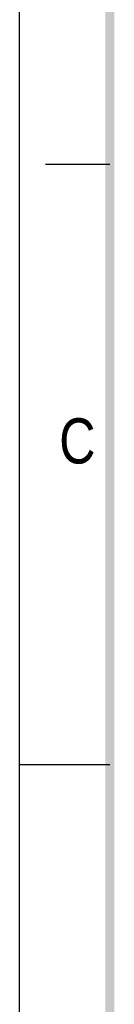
# Model space of a CAD drawing. Header units: millimetres. Extents: x 0 to 210, y 0 to 297.
# Tile 2 of 19: x 0 to 7, y 130 to 206. Entities that reach past the tile are written whole.
import ezdxf

# ---------------------------------------------------------------- set-up
doc = ezdxf.new("R2010")
doc.units = ezdxf.units.MM
doc.header["$LTSCALE"] = 19.36
doc.layers.get('0').update_dxf_attribs({"linetype": 'CONTINUOUS'})
doc.styles.add('TEXTSTYLE_2', font='txt', dxfattribs={"width": 0.75})

msp = doc.modelspace()

# ---------------------------------------------------------------- linework, layer by layer
at = {"color": 2, "linetype": 'CONTINUOUS'}
for p, q in [((0, 0), (0, 297)), ((7, 195), (2, 195)), ((0, 148.5), (7, 148.5))]:
    msp.add_line(p, q, dxfattribs=at)
at = {"color": 7, "linetype": 'CONTINUOUS', "const_width": 0.7}
msp.add_lwpolyline([(7, 7), (7, 290)], dxfattribs=at)

# ---------------------------------------------------------------- texts
at = {"color": 5, "linetype": 'CONTINUOUS', "style": 'TEXTSTYLE_2', "width": 0.833333}
msp.add_text('C', height=3.5, dxfattribs=at).set_placement((3.070169, 171.833626))

doc.saveas('drawing.dxf')
